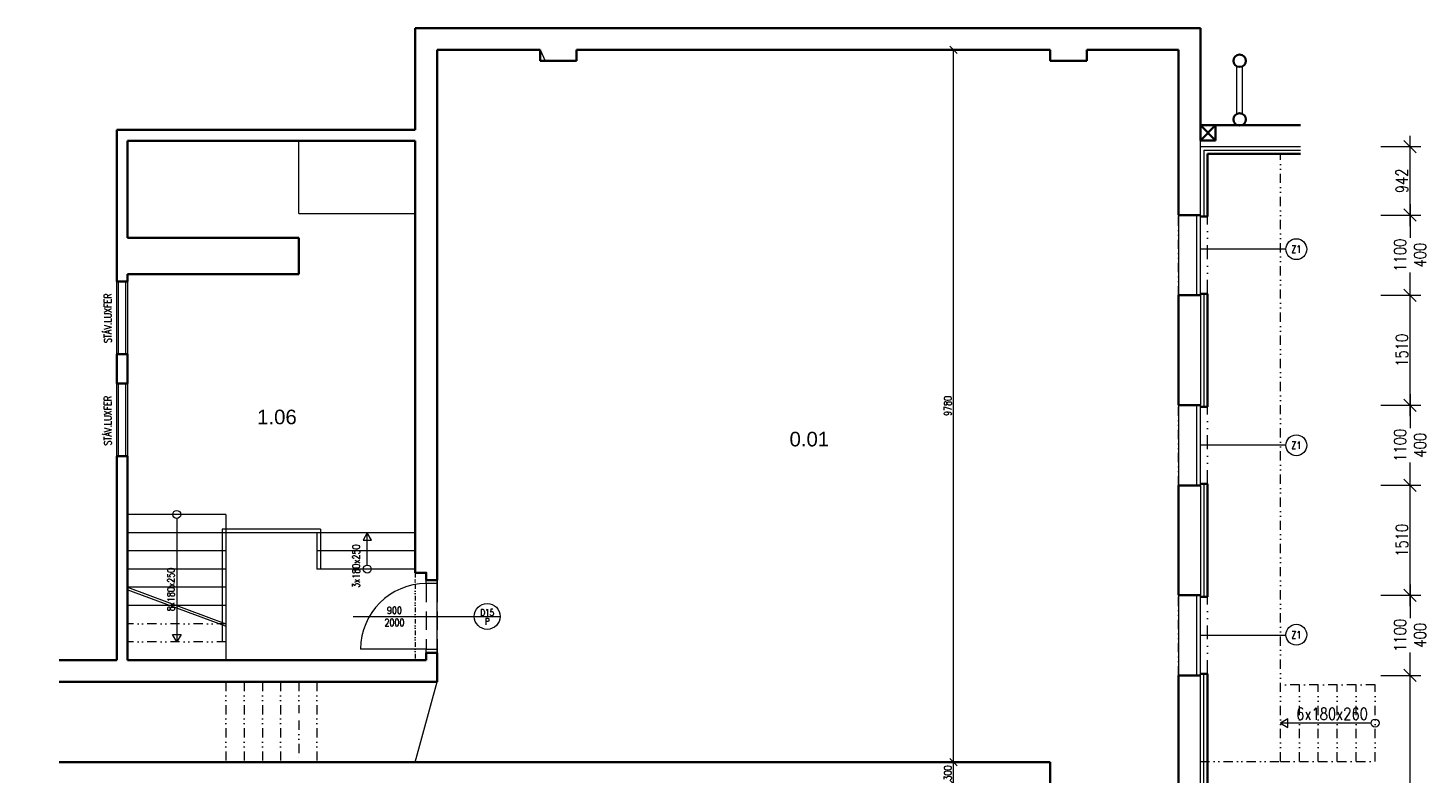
# Model space of a CAD drawing. Header units: millimetres. Extents: x -485339 to 350584, y -1189934 to 0.
# Tile 72 of 178: x -52667 to -33443, y -1088502 to -1078272. Entities that reach past the tile are written whole.
import ezdxf
from ezdxf.enums import TextEntityAlignment as Align

# ---------------------------------------------------------------- set-up
doc = ezdxf.new("R2010")
doc.units = ezdxf.units.MM
doc.header["$LTSCALE"] = 10
for name, pattern in [('DĚLICÍ2', [15.875, 6.35, -3.175, 0, -3.175, 0, -3.175]), ('ČÁRKOVANÁ', [19.05, 12.7, -6.35]), ('ČÁRKOVANÁ2', [9.525, 6.35, -3.175])]:
    doc.linetypes.add(name, pattern=pattern)
doc.layers.get('Defpoints').update_dxf_attribs({"color": 201})
for name, color, linetype, lineweight in [('N_dveře', 10, 'Continuous', 18), ('N_okna', 10, 'Continuous', 18), ('N_popis', 10, 'Continuous', 18), ('N_popis_otvory', 10, 'Continuous', 18), ('N_čáry_nad', 10, 'DĚLICÍ2', 18), ('N_čáry_obrys', 10, 'Continuous', 35), ('N_čáry_obv.plášt', 212, 'Continuous', 18), ('N_čáry_plné', 10, 'Continuous', 18), ('St__otvory_dveře', 40, 'Continuous', 18), ('St_kóty', 132, 'Continuous', 18), ('St_otvory_okna', 40, 'Continuous', 18), ('St_plocha_místnosti', 250, 'Continuous', 18), ('St_popis', 250, 'Continuous', 18), ('St_sloupy_konstrukce haly', 5, 'Continuous', 35), ('St_sloupy_opláštění_půdorys', 25, 'Continuous', 35), ('St_čáry_nad', 250, 'DĚLICÍ2', 18), ('St_čáry_obrys', 5, 'Continuous', 35), ('St_čáry_plné', 250, 'Continuous', 18), ('St_čáry_pod', 250, 'ČÁRKOVANÁ2', 18)]:
    doc.layers.add(name, color=color, linetype=linetype, lineweight=lineweight)
doc.layers.add('St_plocha_místn', color=140, linetype='Continuous', lineweight=18, plot=False)
doc.styles.add('Andy', font='arial.ttf')
doc.styles.get("Standard").update_dxf_attribs({"font": 'simplex.shx', "width": 0.8})
doc.linetypes.add('IZOLACE', pattern='A,0.0001,-0.1,[134,ltypeshp.shx,S=0.1,R=0,X=-0.1,Y=0],-0.2,[134,ltypeshp.shx,S=0.1,R=180,X=0.1,Y=0],-0.1', length=0.4001)
doc.dimstyles.new('stavebníM100', dxfattribs={"dimtxt": 165, "dimasz": 170, "dimexe": 150, "dimexo": 100, "dimgap": 30, "dimtad": 1, "dimdec": 0, "dimtxsty": 'Standard', "dimblk": 'OBLIQUE', "dimcen": -2.5, "dimdle": 150, "dimclrd": 256, "dimclre": 256, "dimclrt": 256, "dimadec": 4, "dimazin": 0, "dimtfac": 1, "dimtdec": 0, "dimtmove": 2, "dimatfit": 3, "dimldrblk": 'OBLIQUE', "dimfxl": 400, "dimfxlon": 1, "dimlwd": -1, "dimlwe": -1, "dimarcsym": 0})
doc.dimstyles.new('stavebníM50 vnitřní', dxfattribs={"dimtxt": 100, "dimasz": 100, "dimexe": 50, "dimexo": 100, "dimgap": 30, "dimtad": 1, "dimdec": 0, "dimtxsty": 'Standard', "dimblk": 'OBLIQUE', "dimcen": 2.5, "dimclrd": 256, "dimclre": 256, "dimclrt": 256, "dimadec": 0, "dimazin": 0, "dimtfac": 1, "dimtdec": 0, "dimtmove": 2, "dimatfit": 2, "dimldrblk": 'OBLIQUE', "dimfxl": 250, "dimfxlon": 1, "dimlwd": -1, "dimlwe": -1, "dimarcsym": 0})

# ---------------------------------------------------------------- blocks, each defined once
blk = doc.blocks.new('G$C7F2A87C2')
at = {"layer": 'St_sloupy_konstrukce haly', "color": 250, "lineweight": 18, "ltscale": 2}
for points in [[(-40, -815), (-40, -160)], [(40, -815), (40, -160)]]:
    blk.add_lwpolyline(points, dxfattribs=at)
at = {"layer": 'St_sloupy_konstrukce haly', "ltscale": 2}
for centre in [(0, -85), (0, -890)]:
    blk.add_circle(centre, 85, dxfattribs=at)
blk = doc.blocks.new('G$C0F2906C7')
at = {"layer": 'St_sloupy_opláštění_půdorys', "ltscale": 2}
blk.add_lwpolyline([(-105, -105), (105, -105), (105, 105), (-105, 105)], close=True, dxfattribs=at)
for points in [[(-105, 105), (105, -105)], [(105, 105), (-105, -105)]]:
    blk.add_lwpolyline(points, dxfattribs=at)
blk = doc.blocks.new('_OBLIQUE')
at = {"color": 0, "linetype": 'ByBlock'}
blk.add_line((-0.5, -0.5), (0.5, 0.5), dxfattribs=at)
blk = doc.blocks.new('*D7990')
at = {"layer": 'Defpoints', "color": 0}
for p in [(-39957, -1088352), (-38313, -1088352), (-38313, -1088652)]:
    blk.add_point(p, dxfattribs=at)
at = {"layer": 'St_kóty'}
for p, q in [((-39707, -1088352), (-40007, -1088352)), ((-39957, -1088652), (-39957, -1088352)), ((-39707, -1088652), (-40007, -1088652))]:
    blk.add_line(p, q, dxfattribs=at)
at = {"layer": 'St_kóty', "linetype": 'ByBlock', "xscale": 100, "yscale": 100, "zscale": 100}
for p, rotation in [((-39957, -1088352), 90), ((-39957, -1088652), 270)]:
    blk.add_blockref('_OBLIQUE', p, dxfattribs=dict(at, rotation=rotation))
at = {"layer": 'St_kóty', "insert": (-40037, -1088502), "char_height": 100, "attachment_point": 5, "rotation": 90}
blk.add_mtext('300', dxfattribs=at)
blk = doc.blocks.new('*D7991')
at = {"layer": 'Defpoints', "color": 0}
for p in [(-39957, -1078572), (-38313, -1078572), (-38313, -1088352)]:
    blk.add_point(p, dxfattribs=at)
at = {"layer": 'St_kóty'}
for p, q in [((-39707, -1078572), (-40007, -1078572)), ((-39957, -1088352), (-39957, -1078572)), ((-39707, -1088352), (-40007, -1088352))]:
    blk.add_line(p, q, dxfattribs=at)
at = {"layer": 'St_kóty', "linetype": 'ByBlock', "xscale": 100, "yscale": 100, "zscale": 100}
for p, rotation in [((-39957, -1078572), 90), ((-39957, -1088352), 270)]:
    blk.add_blockref('_OBLIQUE', p, dxfattribs=dict(at, rotation=rotation))
at = {"layer": 'St_kóty', "insert": (-40037, -1083462), "char_height": 100, "attachment_point": 5, "rotation": 90}
blk.add_mtext('9780', dxfattribs=at)
blk = doc.blocks.new('*D7992')
at = {"layer": 'Defpoints', "color": 0}
for p in [(-52367, -1087162), (-33689, -1087162), (-36569, -1098332)]:
    blk.add_point(p, dxfattribs=at)
at = {"layer": 'St_kóty'}
for p, q in [((-33689, -1098482), (-33689, -1087012)), ((-34089, -1087162), (-33539, -1087162)), ((-34089, -1098332), (-33539, -1098332))]:
    blk.add_line(p, q, dxfattribs=at)
at = {"layer": 'St_kóty', "linetype": 'ByBlock', "xscale": 170, "yscale": 170, "zscale": 170}
for p, rotation in [((-33689, -1087162), 90), ((-33689, -1098332), 270)]:
    blk.add_blockref('_OBLIQUE', p, dxfattribs=dict(at, rotation=rotation))
at = {"layer": 'St_kóty', "insert": (-33801, -1092747), "char_height": 165, "attachment_point": 5, "rotation": 90}
blk.add_mtext('11170', dxfattribs=at)
blk = doc.blocks.new('*D7993')
at = {"layer": 'Defpoints', "color": 0}
for p in [(-52367, -1086062), (-33689, -1086062), (-52367, -1087162)]:
    blk.add_point(p, dxfattribs=at)
at = {"layer": 'St_kóty'}
for p, q in [((-33689, -1085912), (-33689, -1086375)), ((-34089, -1086062), (-33539, -1086062)), ((-33689, -1087312), (-33689, -1086850)), ((-34089, -1087162), (-33539, -1087162))]:
    blk.add_line(p, q, dxfattribs=at)
at = {"layer": 'St_kóty', "linetype": 'ByBlock', "xscale": 170, "yscale": 170, "zscale": 170}
for p, rotation in [((-33689, -1086062), 90), ((-33689, -1087162), 270)]:
    blk.add_blockref('_OBLIQUE', p, dxfattribs=dict(at, rotation=rotation))
at = {"layer": 'St_kóty', "insert": (-33689, -1086612), "char_height": 165, "attachment_point": 5, "rotation": 90}
blk.add_mtext('1100\\P400', dxfattribs=at)
blk = doc.blocks.new('*D7994')
at = {"layer": 'Defpoints', "color": 0}
for p in [(-52367, -1084552), (-33689, -1084552), (-52367, -1086062)]:
    blk.add_point(p, dxfattribs=at)
at = {"layer": 'St_kóty'}
for p, q in [((-33689, -1086212), (-33689, -1084402)), ((-34089, -1084552), (-33539, -1084552)), ((-34089, -1086062), (-33539, -1086062))]:
    blk.add_line(p, q, dxfattribs=at)
at = {"layer": 'St_kóty', "linetype": 'ByBlock', "xscale": 170, "yscale": 170, "zscale": 170}
for p, rotation in [((-33689, -1084552), 90), ((-33689, -1086062), 270)]:
    blk.add_blockref('_OBLIQUE', p, dxfattribs=dict(at, rotation=rotation))
at = {"layer": 'St_kóty', "insert": (-33801, -1085307), "char_height": 165, "attachment_point": 5, "rotation": 90}
blk.add_mtext('1510', dxfattribs=at)
blk = doc.blocks.new('*D7995')
at = {"layer": 'Defpoints', "color": 0}
for p in [(-52367, -1083452), (-33689, -1083452), (-52367, -1084552)]:
    blk.add_point(p, dxfattribs=at)
at = {"layer": 'St_kóty'}
for p, q in [((-34089, -1083452), (-33539, -1083452)), ((-33689, -1083302), (-33689, -1083765)), ((-33689, -1084702), (-33689, -1084240)), ((-34089, -1084552), (-33539, -1084552))]:
    blk.add_line(p, q, dxfattribs=at)
at = {"layer": 'St_kóty', "linetype": 'ByBlock', "xscale": 170, "yscale": 170, "zscale": 170}
for p, rotation in [((-33689, -1083452), 90), ((-33689, -1084552), 270)]:
    blk.add_blockref('_OBLIQUE', p, dxfattribs=dict(at, rotation=rotation))
at = {"layer": 'St_kóty', "insert": (-33689, -1084002), "char_height": 165, "attachment_point": 5, "rotation": 90}
blk.add_mtext('1100\\P400', dxfattribs=at)
blk = doc.blocks.new('*D7996')
at = {"layer": 'Defpoints', "color": 0}
for p in [(-52367, -1081942), (-33689, -1081942), (-52367, -1083452)]:
    blk.add_point(p, dxfattribs=at)
at = {"layer": 'St_kóty'}
for p, q in [((-33689, -1083602), (-33689, -1081792)), ((-34089, -1081942), (-33539, -1081942)), ((-34089, -1083452), (-33539, -1083452))]:
    blk.add_line(p, q, dxfattribs=at)
at = {"layer": 'St_kóty', "linetype": 'ByBlock', "xscale": 170, "yscale": 170, "zscale": 170}
for p, rotation in [((-33689, -1081942), 90), ((-33689, -1083452), 270)]:
    blk.add_blockref('_OBLIQUE', p, dxfattribs=dict(at, rotation=rotation))
at = {"layer": 'St_kóty', "insert": (-33801, -1082697), "char_height": 165, "attachment_point": 5, "rotation": 90}
blk.add_mtext('1510', dxfattribs=at)
blk = doc.blocks.new('*D7997')
at = {"layer": 'Defpoints', "color": 0}
for p in [(-52667, -1080842), (-33689, -1080842), (-52367, -1081942)]:
    blk.add_point(p, dxfattribs=at)
at = {"layer": 'St_kóty'}
for p, q in [((-33689, -1080692), (-33689, -1081155)), ((-34089, -1080842), (-33539, -1080842)), ((-33689, -1082092), (-33689, -1081630)), ((-34089, -1081942), (-33539, -1081942))]:
    blk.add_line(p, q, dxfattribs=at)
at = {"layer": 'St_kóty', "linetype": 'ByBlock', "xscale": 170, "yscale": 170, "zscale": 170}
for p, rotation in [((-33689, -1080842), 90), ((-33689, -1081942), 270)]:
    blk.add_blockref('_OBLIQUE', p, dxfattribs=dict(at, rotation=rotation))
at = {"layer": 'St_kóty', "insert": (-33689, -1081392), "char_height": 165, "attachment_point": 5, "rotation": 90}
blk.add_mtext('1100\\P400', dxfattribs=at)
blk = doc.blocks.new('*D7998')
at = {"layer": 'Defpoints', "color": 0}
for p in [(-52367, -1079901), (-33689, -1079901), (-52667, -1080842)]:
    blk.add_point(p, dxfattribs=at)
at = {"layer": 'St_kóty'}
for p, q in [((-33689, -1080992), (-33689, -1079751)), ((-34089, -1079901), (-33539, -1079901)), ((-34089, -1080842), (-33539, -1080842))]:
    blk.add_line(p, q, dxfattribs=at)
at = {"layer": 'St_kóty', "linetype": 'ByBlock', "xscale": 170, "yscale": 170, "zscale": 170}
for p, rotation in [((-33689, -1079901), 90), ((-33689, -1080842), 270)]:
    blk.add_blockref('_OBLIQUE', p, dxfattribs=dict(at, rotation=rotation))
at = {"layer": 'St_kóty', "insert": (-33801, -1080371), "char_height": 165, "attachment_point": 5, "rotation": 90}
blk.add_mtext('942', dxfattribs=at)

msp = doc.modelspace()

# ---------------------------------------------------------------- linework, layer by layer
at = {"layer": 'N_dveře', "ltscale": 2}
msp.add_lwpolyline([(-47198.9, -1086802.4), (-48098.9, -1086802.4)], dxfattribs=at)
msp.add_arc((-47198.9, -1086802.4), 900, 90, 180, dxfattribs=at)
at = {"layer": 'N_okna'}
for points in [[(-36618.9, -1081942.4), (-36618.9, -1080842.4)], [(-36568.9, -1081942.4), (-36568.9, -1080842.4)], [(-36618.9, -1084552.4), (-36618.9, -1083452.4)], [(-36568.9, -1084552.4), (-36568.9, -1083452.4)], [(-36618.9, -1087162.4), (-36618.9, -1086062.4)], [(-36568.9, -1087162.4), (-36568.9, -1086062.4)]]:
    msp.add_lwpolyline(points, dxfattribs=at)
at = {"layer": 'N_popis_otvory'}
msp.add_lwpolyline([(-48203.6, -1086352.4), (-46538.5, -1086352.4)], dxfattribs=at)
msp.add_circle((-46361.2, -1086352.4), 177.3, dxfattribs=at)
at = {"layer": 'N_čáry_nad', "ltscale": 3}
for points in [[(-36468.9, -1081922.4), (-36468.9, -1080862.4)], [(-36468.9, -1084532.4), (-36468.9, -1083472.4)], [(-36468.9, -1087142.4), (-36468.9, -1086082.4)]]:
    msp.add_lwpolyline(points, dxfattribs=at)
at = {"layer": 'N_čáry_obrys', "ltscale": 2}
for p, q in [((-36468.9, -1080000.5), (-36468.9, -1080862.4)), ((-36468.9, -1081922.4), (-36468.9, -1083472.4)), ((-36468.9, -1084532.4), (-36468.9, -1086082.4))]:
    msp.add_line(p, q, dxfattribs=at)
for points in [[(-36468.9, -1080000.5), (-35192.9, -1080000.5)], [(-36468.9, -1098432.4), (-36468.9, -1087142.4)]]:
    msp.add_lwpolyline(points, dxfattribs=at)
at = {"layer": 'N_čáry_obrys'}
for points in [[(-36568.9, -1080862.4), (-36468.9, -1080862.4)], [(-36568.9, -1081922.4), (-36468.9, -1081922.4)], [(-36568.9, -1083472.4), (-36468.9, -1083472.4)], [(-36568.9, -1084532.4), (-36468.9, -1084532.4)], [(-36568.9, -1086082.4), (-36468.9, -1086082.4)], [(-36568.9, -1087142.4), (-36468.9, -1087142.4)]]:
    msp.add_lwpolyline(points, dxfattribs=at)
at = {"layer": 'N_čáry_obv.plášt', "linetype": 'IZOLACE', "ltscale": 10}
for p, q in [((-36518.9, -1079950.5), (-36518.9, -1080862.4)), ((-36518.9, -1079950.5), (-35192.9, -1079950.5)), ((-36518.9, -1081922.4), (-36518.9, -1083472.4)), ((-36518.9, -1084532.4), (-36518.9, -1086082.4))]:
    msp.add_line(p, q, dxfattribs=at)
msp.add_lwpolyline([(-36518.9, -1098382.4), (-36518.9, -1087142.4)], dxfattribs=at)
at = {"layer": 'N_čáry_plné'}
for points in [[(-35393.6, -1081309.8), (-36568.9, -1081309.8)], [(-35393.6, -1084002.4), (-36568.9, -1084002.4)], [(-46538.5, -1086352.4), (-46183.9, -1086352.4)], [(-35393.6, -1086612.4), (-36568.9, -1086612.4)]]:
    msp.add_lwpolyline(points, dxfattribs=at)
for centre in [(-35250.7, -1081309.8), (-35250.7, -1084002.4), (-35250.4, -1086603.6)]:
    msp.add_circle(centre, 143, dxfattribs=at)
at = {"layer": 'St__otvory_dveře', "linetype": 'ČÁRKOVANÁ', "ltscale": 2}
for points in [[(-47198.1, -1085902.4), (-47198.9, -1086802.4)], [(-47048.1, -1085902.4), (-47048.9, -1086802.4)]]:
    msp.add_lwpolyline(points, dxfattribs=at)
for points in [[(-47198.1, -1085902.4), (-47198.1, -1085852.4), (-47048.1, -1085852.4), (-47048.1, -1085902.4)], [(-47198.9, -1086852.4), (-47198.9, -1086802.4), (-47048.9, -1086802.4), (-47048.9, -1086852.4)]]:
    msp.add_lwpolyline(points, close=True, dxfattribs=at)
at = {"layer": 'St_otvory_okna', "ltscale": 2}
for points in [[(-51423.9, -1082752.4), (-51423.9, -1081752.4)], [(-51323.9, -1082752.4), (-51323.9, -1081752.4)], [(-51423.9, -1084152.4), (-51423.9, -1083152.4)], [(-51323.9, -1084152.4), (-51323.9, -1083152.4)]]:
    msp.add_lwpolyline(points, dxfattribs=at)
at = {"layer": 'St_plocha_místn', "lineweight": 18}
msp.add_lwpolyline([(-47048.9, -1087252.4), (-47048.9, -1078572.4), (-45633.1, -1078572.4), (-45566.6, -1078722.4), (-45133.1, -1078722.4), (-45133.1, -1078572.4), (-38628.9, -1078572.4), (-38628.9, -1078722.4), (-38128.9, -1078722.4), (-38128.9, -1078572.4), (-36868.9, -1078572.4), (-36868.9, -1098032.4), (-47048.9, -1098032.4), (-47048.9, -1094632.4), (-38628.9, -1094632.4), (-38628.9, -1088352.4), (-47348.9, -1088352.4)], close=True, dxfattribs=at)
at = {"layer": 'St_čáry_nad', "ltscale": 2}
for points in [[(-36568.9, -1088342.4), (-35468.9, -1088342.4), (-35468.9, -1080000.5)], [(-36868.9, -1081942.4), (-36868.9, -1080842.4)], [(-36868.9, -1084552.4), (-36868.9, -1083452.4)], [(-36868.9, -1087162.4), (-36868.9, -1086062.4)], [(-49948.9, -1086452.4), (-51298.9, -1086452.4)], [(-49948.9, -1086702.4), (-51298.9, -1086702.4)], [(-49948.9, -1087252.4), (-49948.9, -1088352.4)], [(-49698.9, -1087252.4), (-49698.9, -1088352.4)], [(-49448.9, -1087252.4), (-49448.9, -1088352.4)], [(-49198.9, -1087252.4), (-49198.9, -1088352.4)], [(-48948.9, -1087252.4), (-48948.9, -1087680.2)], [(-48698.9, -1087252.4), (-48698.9, -1088352.4)], [(-35468.9, -1088342.4), (-35208.9, -1088342.4), (-35208.9, -1087292.4), (-35468.9, -1087292.4)], [(-35208.9, -1088342.4), (-34948.9, -1088342.4), (-34948.9, -1087292.4), (-35208.9, -1087292.4)], [(-34948.9, -1088342.4), (-34688.9, -1088342.4), (-34688.9, -1087292.4), (-34948.9, -1087292.4)], [(-34688.9, -1088342.4), (-34428.9, -1088342.4), (-34428.9, -1087292.4), (-34688.9, -1087292.4)], [(-34428.9, -1088342.4), (-34168.9, -1088342.4), (-34168.9, -1087292.4), (-34428.9, -1087292.4)], [(-48948.9, -1087783.4), (-48948.9, -1088352.4)]]:
    msp.add_lwpolyline(points, dxfattribs=at)
at = {"layer": 'St_čáry_nad'}
msp.add_lwpolyline([(-47348.9, -1085752.4), (-47348.9, -1086952.4)], dxfattribs=at)
at = {"layer": 'St_čáry_obrys'}
for p, q in [((-36568.9, -1078272.4), (-47348.9, -1078272.4)), ((-36568.9, -1079605.5), (-36568.9, -1078272.4)), ((-35192.9, -1079605.5), (-36568.9, -1079605.5))]:
    msp.add_line(p, q, dxfattribs=at)
at = {"layer": 'St_čáry_obrys', "ltscale": 2}
msp.add_line((-36868.9, -1087162.4), (-36868.9, -1088352.4), dxfattribs=at)
for points in [[(-47348.9, -1078272.4), (-47348.9, -1079672.4)], [(-36568.9, -1078272.4), (-47348.9, -1078272.4)], [(-47048.9, -1078572.4), (-47048.9, -1085852.4)], [(-45633.1, -1078572.4), (-47048.9, -1078572.4)], [(-45633.1, -1078572.4), (-45633.1, -1078722.4)], [(-38628.9, -1078572.4), (-45133.1, -1078572.4)], [(-45133.1, -1078572.4), (-45133.1, -1078722.4)], [(-38628.9, -1078572.4), (-38628.9, -1078722.4)], [(-36868.9, -1078572.4), (-38128.9, -1078572.4)], [(-38128.9, -1078572.4), (-38128.9, -1078722.4)], [(-36868.9, -1080842.4), (-36868.9, -1078572.4)], [(-45633.1, -1078722.4), (-45133.1, -1078722.4)], [(-38628.9, -1078722.4), (-38128.9, -1078722.4)], [(-51448.9, -1079672.4), (-51448.9, -1081752.4)], [(-47348.9, -1079672.4), (-51448.9, -1079672.4)], [(-51298.9, -1079822.4), (-51298.9, -1081152.4)], [(-47348.9, -1079822.4), (-51298.9, -1079822.4)], [(-47348.9, -1079822.4), (-47348.9, -1085752.4)], [(-36868.9, -1080842.4), (-36568.9, -1080842.4)], [(-48948.9, -1081152.4), (-51298.9, -1081152.4)], [(-48948.9, -1081152.4), (-48948.9, -1081652.4)], [(-51298.9, -1081652.4), (-51298.9, -1081752.4)], [(-48948.9, -1081652.4), (-51298.9, -1081652.4)], [(-51298.9, -1081752.4), (-51448.9, -1081752.4)], [(-36868.9, -1081942.4), (-36568.9, -1081942.4)], [(-36868.9, -1081942.4), (-36868.9, -1083452.4)], [(-51448.9, -1082752.4), (-51448.9, -1083152.4)], [(-51298.9, -1082752.4), (-51448.9, -1082752.4)], [(-51298.9, -1082752.4), (-51298.9, -1083152.4)], [(-51298.9, -1083152.4), (-51448.9, -1083152.4)], [(-36868.9, -1083452.4), (-36568.9, -1083452.4)], [(-51448.9, -1084152.4), (-51448.9, -1086952.4)], [(-51298.9, -1084152.4), (-51448.9, -1084152.4)], [(-51298.9, -1084152.4), (-51298.9, -1086952.4)], [(-36868.9, -1084552.4), (-36568.9, -1084552.4)], [(-36868.9, -1084552.4), (-36868.9, -1086062.4)], [(-36868.9, -1086062.4), (-36568.9, -1086062.4)], [(-47048.9, -1086852.4), (-47048.9, -1087252.4)], [(-51448.9, -1086952.4), (-52240.9, -1086952.4)], [(-47198.9, -1086952.4), (-51298.9, -1086952.4)], [(-52240.9, -1087252.4), (-47048.9, -1087252.4)], [(-36568.9, -1087162.4), (-36868.9, -1087162.4)], [(-47348.9, -1088352.4), (-52240.9, -1088352.4)], [(-38628.9, -1088352.4), (-47348.9, -1088352.4)], [(-38628.9, -1094632.4), (-38628.9, -1088352.4)], [(-36868.9, -1098032.4), (-36868.9, -1088352.4)]]:
    msp.add_lwpolyline(points, dxfattribs=at)
at = {"layer": 'St_čáry_obrys'}
for points in [[(-36568.9, -1079815.5), (-36568.9, -1078272.4)], [(-47348.9, -1085752.4), (-47198.9, -1085752.4), (-47198.1, -1085852.4), (-47048.1, -1085852.4)], [(-47048.1, -1086852.4), (-47198.9, -1086852.4), (-47198.9, -1086952.4)]]:
    msp.add_lwpolyline(points, dxfattribs=at)
at = {"layer": 'St_čáry_plné', "ltscale": 2}
for points in [[(-35192.9, -1079605.5), (-36568.9, -1079605.5)], [(-35192.9, -1079605.5), (-36358.9, -1079605.5)], [(-48948.9, -1080818.1), (-48948.9, -1079822.4)], [(-36568.9, -1080842.4), (-36568.9, -1079815.5)], [(-36568.9, -1079900.5), (-35192.9, -1079900.5)], [(-48948.9, -1080818.1), (-47348.9, -1080818.1)], [(-51448.9, -1082752.4), (-51448.9, -1081752.4)], [(-51298.9, -1081752.4), (-51298.9, -1082752.4)], [(-36568.9, -1081942.4), (-36568.9, -1083452.4)], [(-51448.9, -1084152.4), (-51448.9, -1083152.4)], [(-51298.9, -1083152.4), (-51298.9, -1084152.4)], [(-36568.9, -1084552.4), (-36568.9, -1086062.4)], [(-49948.9, -1084952.4), (-51298.9, -1084952.4)], [(-49948.9, -1084952.4), (-49948.9, -1086952.4)], [(-50623.9, -1085006.9), (-50623.9, -1086702.4)], [(-49998.9, -1085152.4), (-49998.9, -1086702.4)], [(-48648.9, -1085152.4), (-49998.9, -1085152.4)], [(-48648.9, -1085152.4), (-48648.9, -1085702.4)], [(-47348.9, -1085202.4), (-51298.9, -1085202.4)], [(-48698.9, -1085202.4), (-48698.9, -1085702.4)], [(-48008, -1085647.8), (-48008, -1085202.4)], [(-49948.9, -1085452.4), (-51298.9, -1085452.4)], [(-49948.9, -1085452.4), (-51298.9, -1085452.4)], [(-47348.9, -1085452.4), (-48698.9, -1085452.4)], [(-49948.9, -1085702.4), (-51298.9, -1085702.4)], [(-49948.9, -1085702.4), (-51298.9, -1085702.4)], [(-47348.9, -1085702.4), (-48698.9, -1085702.4)], [(-49948.9, -1085952.4), (-51298.9, -1085952.4)], [(-49948.9, -1086202.4), (-51298.9, -1086202.4)], [(-36568.9, -1098332.4), (-36568.9, -1087142.4)], [(-34223.5, -1087817.4), (-35468.9, -1087817.4)]]:
    msp.add_lwpolyline(points, dxfattribs=at)
for points in [[(-48008, -1085202.4), (-48066.6, -1085303.8), (-47949.4, -1085303.8)], [(-50623.9, -1086702.4), (-50682.5, -1086600.9), (-50565.3, -1086600.9)], [(-35468.9, -1087817.4), (-35367.4, -1087875.9), (-35367.4, -1087758.8)]]:
    msp.add_lwpolyline(points, close=True, dxfattribs=at)
at = {"layer": 'St_čáry_plné', "lineweight": 18}
for points in [[(-51298.9, -1085952.4), (-49948.9, -1086452.4)], [(-51309.3, -1085980.5), (-49959.3, -1086480.5)]]:
    msp.add_lwpolyline(points, dxfattribs=at)
at = {"layer": 'St_čáry_plné', "ltscale": 2}
for centre in [(-50623.9, -1084952.4), (-48008, -1085702.4), (-34168.9, -1087817.4)]:
    msp.add_circle(centre, 54.6, dxfattribs=at)
at = {"layer": 'St_čáry_pod', "ltscale": 2}
for points in [[(-47198.9, -1085752.4), (-47348.9, -1085752.4)], [(-47198.9, -1085752.4), (-47198.9, -1085852.4)], [(-47198.9, -1085852.4), (-47048.9, -1085852.4)], [(-47198.9, -1086852.4), (-47198.9, -1086952.4)], [(-47198.9, -1086852.4), (-47048.9, -1086852.4)]]:
    msp.add_lwpolyline(points, dxfattribs=at)

# ---------------------------------------------------------------- block references
at = {"layer": 'St_sloupy_opláštění_půdorys', "ltscale": 2, "rotation": 90}
msp.add_blockref('G$C0F2906C7', (-36463.9, -1079710.5), dxfattribs=at)
at = {"layer": 'St_čáry_plné'}
msp.add_blockref('G$C7F2A87C2', (-36028.9, -1078637.4), dxfattribs=at)

# ---------------------------------------------------------------- texts
at = {"layer": 'N_popis', "width": 0.8}
for p in [(-35250.7, -1081309.8), (-35250.7, -1084002.4), (-35250.4, -1086603.6)]:
    msp.add_text('Z1', height=100, dxfattribs=at).set_placement(p, align=Align.MIDDLE_CENTER)
at = {"layer": 'N_popis_otvory', "width": 0.8}
for s, p in [('D15', (-46361.2, -1086298.5)), ('P', (-46361.2, -1086421.8))]:
    msp.add_text(s, height=90, dxfattribs=at).set_placement(p, align=Align.MIDDLE_CENTER)
at = {"layer": 'N_popis_otvory', "insert": (-47635.2, -1086352.4), "char_height": 100, "width": 1342.526, "attachment_point": 5}
msp.add_mtext('900\\P2000', dxfattribs=at)
at = {"layer": 'St_otvory_okna', "lineweight": 18, "width": 0.8}
for p in [(-51521.6, -1082598.5), (-51521.6, -1084005.3)]:
    msp.add_text('STÁV.LUXFER', height=100, rotation=90, dxfattribs=at).set_placement(p)
at = {"layer": 'St_plocha_místnosti', "ltscale": 2, "style": 'Andy'}
for s, p in [('1.06', (-49520.3, -1083713.3)), ('0.01', (-42209.7, -1084017.6))]:
    msp.add_text(s, height=200, dxfattribs=at).set_placement(p)
at = {"layer": 'St_popis', "ltscale": 2, "width": 0.8}
for s, p in [('3x180x250', (-48112.3, -1085960.7)), ('8x180x250', (-50653.2, -1086281.8))]:
    msp.add_text(s, height=100, rotation=90, dxfattribs=at).set_placement(p)
msp.add_text('6x180x260', height=165, dxfattribs=at).set_placement((-35252.1, -1087772.7))

# ---------------------------------------------------------------- dimensions: what is measured, and where the dimension line sits
at = {"layer": 'St_kóty'}
for base, p1, p2, dimstyle, picture, middle in [((-39956.8, -1078572.4), (-38313.5, -1088352.4), (-38313.5, -1078572.4), 'stavebníM50 vnitřní', '*D7991', (-40036.8, -1083462.4)), ((-33688.8, -1079900.5), (-52666.8, -1080842.4), (-52366.8, -1079900.5), 'stavebníM100', '*D7998', (-33801.3, -1080371.4)), ((-33688.8, -1081942.4), (-52366.8, -1083452.4), (-52366.8, -1081942.4), 'stavebníM100', '*D7996', (-33801.3, -1082697.4)), ((-33688.8, -1084552.4), (-52366.8, -1086062.4), (-52366.8, -1084552.4), 'stavebníM100', '*D7994', (-33801.3, -1085307.4)), ((-33688.8, -1087162.4), (-36568.9, -1098332.4), (-52366.8, -1087162.4), 'stavebníM100', '*D7992', (-33801.3, -1092747.4)), ((-39956.8, -1088352.4), (-38313.5, -1088652.4), (-38313.5, -1088352.4), 'stavebníM50 vnitřní', '*D7990', (-40036.8, -1088502.4))]:
    dim = msp.add_linear_dim(base=base, p1=p1, p2=p2, angle=90, dimstyle=dimstyle, dxfattribs=at)
    dim.commit()
    dim.dimension.update_dxf_attribs({"geometry": picture, "text_midpoint": middle})
for base, p1, p2, picture, middle in [((-33688.8, -1080842.4), (-52366.8, -1081942.4), (-52666.8, -1080842.4), '*D7997', (-33688.8, -1081392.4)), ((-33688.8, -1083452.4), (-52366.8, -1084552.4), (-52366.8, -1083452.4), '*D7995', (-33688.8, -1084002.4)), ((-33688.8, -1086062.4), (-52366.8, -1087162.4), (-52366.8, -1086062.4), '*D7993', (-33688.8, -1086612.4))]:
    dim = msp.add_linear_dim(base=base, p1=p1, p2=p2, angle=90, text='<>\\P400', dimstyle='stavebníM100', override={"dimtxsty": 'Standard'}, dxfattribs=at)
    dim.commit()
    dim.dimension.update_dxf_attribs({"geometry": picture, "text_midpoint": middle, "dimtype": 160})

doc.saveas('drawing.dxf')
